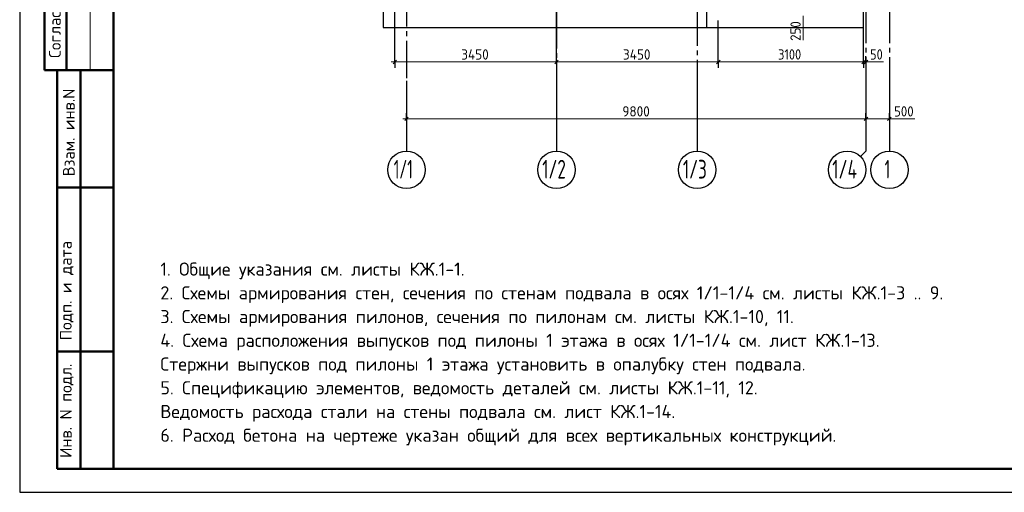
# Model space of a CAD drawing. Header units: millimetres. Extents: x 0 to 42000, y 0 to 29700.
# Tile 1 of 5: x 0 to 21000, y 0 to 10077. Entities that reach past the tile are written whole.
import ezdxf

# ---------------------------------------------------------------- set-up
doc = ezdxf.new("R2010")
doc.units = ezdxf.units.MM
doc.linetypes.add('______5', pattern=[1100, 800, -100, 100, -100])
for name, color, linetype, lineweight in [('Standard', 7, 'Continuous', 25), ('ЖБ Плита Фундамента верхний уровень', 7, 'Continuous', 35), ('Примечания', 7, 'Continuous', 13), ('Размерная линия_ общее', 7, 'Continuous', 13)]:
    doc.layers.add(name, color=color, linetype=linetype, lineweight=lineweight)
doc.layers.add('Оси', color=7, linetype='______5')
doc.styles.add('ISOCPEUR', font='txt')

msp = doc.modelspace()

# ---------------------------------------------------------------- linework, layer by layer
at = {"layer": 'Standard', "color": 7, "linetype": 'Continuous', "lineweight": 25, "transparency": 33554687}
msp.add_line((2000, 29200), (2000, 1058), dxfattribs=at)
at = {"layer": 'Standard', "color": 7, "linetype": 'Continuous', "lineweight": 50, "transparency": 33554687}
for p, q in [((527, 15500), (527, 9000)), ((527, 15500), (527, 9000)), ((1000, 15500), (1000, 9000)), ((0, 9000), (6, 9000)), ((527, 9000), (2000, 9000)), ((800, 500), (800, 9000)), ((800, 500), (800, 9000)), ((1300, 500), (1300, 9000)), ((800, 6500), (2000, 6500)), ((800, 3000), (2000, 3000)), ((2000, 500), (800, 500))]:
    msp.add_line(p, q, dxfattribs=at)
at = {"layer": 'Standard', "color": 7, "linetype": 'Continuous', "lineweight": 13, "transparency": 33554687}
msp.add_line((1500, 15500), (1500, 9000), dxfattribs=at)
at = {"layer": 'Standard', "color": 7, "linetype": 'Continuous', "lineweight": 25, "transparency": 33554687}
msp.add_lwpolyline([(0, 0), (42000, 0), (42000, 29700), (0, 29700), (0, 0)], close=True, dxfattribs=at)
at = {"layer": 'Standard', "color": 7, "linetype": 'Continuous', "lineweight": 50, "transparency": 33554687}
msp.add_lwpolyline([(2000, 29200), (41500, 29200), (41500, 500), (2000, 500), (2000, 29200)], close=True, dxfattribs=at)
at = {"layer": 'Standard', "color": 7, "linetype": 'Continuous', "lineweight": 13, "transparency": 33554687}
msp.add_lwpolyline([(23000, 29200), (2000, 29200), (2000, 500), (23000, 500), (23000, 29200)], dxfattribs=at)
at = {"layer": 'Standard', "color": 7, "linetype": 'Continuous', "lineweight": -3, "transparency": 33554687}
msp.add_lwpolyline([(7750, 9912), (18000, 9912), (18000, 25942), (7750, 25942), (7750, 9912)], dxfattribs=at)
at = {"layer": 'ЖБ Плита Фундамента верхний уровень', "color": 253, "linetype": 'Continuous', "lineweight": -3, "true_color": 0xa0a0a0, "transparency": 33554687}
for p, q in [((18000, 9912), (18000, 24412)), ((14650, 12712), (14650, 9912)), ((14650, 9912), (18000, 9912))]:
    msp.add_line(p, q, dxfattribs=at)
at = {"layer": 'Оси', "color": 8, "linetype": '______5', "lineweight": -3, "transparency": 33554687}
for p, q in [((8250, 26129), (8250, 8776)), ((18050, 25779), (18050, 8776)), ((18550, 25779), (18550, 8776)), ((14450, 21322), (14450, 8776)), ((11450, 15762), (11450, 8776))]:
    msp.add_line(p, q, dxfattribs=at)
at = {"layer": 'Оси', "color": 7, "linetype": 'Continuous', "lineweight": 25, "transparency": 33554687}
for p, q in [((8250, 8776), (8250, 7276)), ((11450, 8776), (11450, 7276)), ((14450, 8776), (14450, 7276)), ((18550, 8776), (18550, 7276))]:
    msp.add_line(p, q, dxfattribs=at)
msp.add_lwpolyline([(18050, 8776), (18050, 7276), (17933, 7159)], dxfattribs=at)
for centre in [(8250, 6876), (11450, 6876), (14450, 6876), (17650, 6876), (18550, 6876)]:
    msp.add_circle(centre, 400, dxfattribs=at)
at = {"layer": 'Примечания', "color": 7, "linetype": 'Continuous', "lineweight": 13, "transparency": 33554687}
for p, q in [((16708, 10162), (16708, 9642)), ((18050, 9176), (18420, 9176)), ((18550, 7962), (19090, 7962))]:
    msp.add_line(p, q, dxfattribs=at)
at = {"layer": 'Размерная линия_ общее', "color": 253, "linetype": 'Continuous', "lineweight": -3, "true_color": 0xa0a0a0, "transparency": 33554687}
for p, q in [((8000, 9176), (8000, 15662)), ((8000, 9176), (8000, 9301)), ((11450, 9176), (11450, 9301)), ((14900, 9176), (14900, 9301)), ((18000, 9176), (18000, 9301)), ((18050, 9176), (18050, 9301)), ((8000, 9176), (8000, 9051)), ((11450, 9176), (11450, 9051)), ((14900, 9176), (14900, 9051)), ((18000, 9176), (18000, 9051)), ((18050, 9176), (18050, 9051)), ((18050, 9176), (18050, 9176)), ((8250, 7962), (8250, 8087)), ((18050, 7962), (18050, 8087)), ((18550, 7962), (18550, 8087)), ((8250, 7962), (8250, 7837)), ((8250, 7962), (8250, 7476)), ((18050, 7962), (18050, 7837)), ((18050, 7962), (18050, 7476)), ((18550, 7962), (18550, 7837)), ((18550, 7962), (18550, 7476))]:
    msp.add_line(p, q, dxfattribs=at)
at = {"layer": 'Размерная линия_ общее', "color": 7, "linetype": 'Continuous', "lineweight": 13, "transparency": 33554687}
for p, q in [((8000, 9176), (7925, 9176)), ((8000, 9176), (11450, 9176)), ((11450, 9176), (14900, 9176)), ((14900, 9176), (18000, 9176)), ((18000, 9176), (18050, 9176)), ((18050, 9176), (18125, 9176)), ((8250, 7962), (8175, 7962)), ((8250, 7962), (18050, 7962)), ((18050, 7962), (18550, 7962)), ((18550, 7962), (18625, 7962))]:
    msp.add_line(p, q, dxfattribs=at)
at = {"layer": 'Размерная линия_ общее', "color": 7, "linetype": 'Continuous', "lineweight": 25, "transparency": 33554687}
for p, q in [((7962, 9139), (8037, 9214)), ((11412, 9139), (11487, 9214)), ((14862, 9139), (14937, 9214)), ((17962, 9139), (18037, 9214)), ((18012, 9139), (18087, 9214)), ((8212, 7925), (8287, 8000)), ((18012, 7925), (18087, 8000)), ((18512, 7925), (18587, 8000))]:
    msp.add_line(p, q, dxfattribs=at)
at = {"layer": 'Размерная линия_ общее', "color": 253, "linetype": 'Continuous', "lineweight": -3, "true_color": 0xa0a0a0, "transparency": 33554687}
for points in [[(11450, 9176), (11450, 9193), (11450, 9193), (11450, 9193), (11450, 9193), (11450, 9193), (11450, 9193), (11450, 12229), (11450, 12229), (11450, 12862)], [(14900, 9176), (14900, 9193), (14900, 9193), (14900, 9193), (14900, 9193), (14900, 10062)], [(18000, 9176), (18000, 9193), (18000, 9193), (18000, 10062)]]:
    msp.add_lwpolyline(points, dxfattribs=at)

# ---------------------------------------------------------------- texts
at = {"layer": 'Standard', "color": 7, "linetype": 'Continuous', "lineweight": 50, "transparency": 33554687, "char_height": 250, "attachment_point": 7, "rotation": 90, "style": 'ISOCPEUR'}
for s, insert, width in [('\\A1;{\\fISOCPEUR|i0|b0;\\H250.000000;\\W1.000000;\\C7;Согласовано}\\P', (875, 9261), 2071.88), ('\\A1;{\\fISOCPEUR|i0|b0;\\H250.000000;\\W1.000000;\\C7;Взам. инв.N}\\P', (1173, 6736), 1909.1), ('\\A1;{\\fISOCPEUR|i0|b0;\\H250.000000;\\W1.000000;\\C7;Подп. и дата}\\P', (1149, 3242), 2197.06), ('\\A1;{\\fISOCPEUR|i0|b0;\\H250.000000;\\W1.000000;\\C7;Инв. N подл.}\\P', (1149, 734), 2021.79)]:
    msp.add_mtext(s, dxfattribs=dict(at, insert=insert, width=width))
at = {"layer": 'Standard', "color": 7, "linetype": 'Continuous', "lineweight": 13, "transparency": 33554687, "insert": (3000, 4899), "char_height": 280, "width": 16776.9, "attachment_point": 1, "line_spacing_factor": 1.084337}
msp.add_mtext('\\A1;{\\fISOCPEUR|i0|b0;\\H279.999995;\\W1.000000;\\C7;1. Общие указания см. листы КЖ.1-1.}\\P{\\fISOCPEUR|i0|b0;\\H279.999995;\\W1.000000;\\C7;2. Схемы армирования стен, сечения по стенам подвала в осях 1/1-1/4 см. листы КЖ.1-3 .. 9.}\\P{\\fISOCPEUR|i0|b0;\\H279.999995;\\W1.000000;\\C7;3. Схемы армирования пилонов, сечения по пилонам см. листы КЖ.1-10, 11.}\\P{\\fISOCPEUR|i0|b0;\\H279.999995;\\W1.000000;\\C7;4. Схема расположения выпусков под пилоны 1 этажа в осях 1/1-1/4 см. лист КЖ.1-13.}\\P{\\fISOCPEUR|i0|b0;\\H279.999995;\\W1.000000;\\C7;Стержни выпусков под пилоны 1 этажа установить в опалубку стен подвала.}\\P{\\fISOCPEUR|i0|b0;\\H279.999995;\\W1.000000;\\C7;5. Спецификацию элементов, ведомость деталей см. листы КЖ.1-11, 12.}\\P{\\fISOCPEUR|i0|b0;\\H279.999995;\\W1.000000;\\C7;Ведомость расхода стали на стены подвала см. лист КЖ.1-14.}\\P{\\fISOCPEUR|i0|b0;\\H279.999995;\\W1.000000;\\C7;6. Расход бетона на чертеже указан общий для всех вертикальных конструкций.}\\P', dxfattribs=at)
at = {"layer": 'Оси', "color": 7, "linetype": 'Continuous', "lineweight": 35, "transparency": 33554687, "char_height": 400, "attachment_point": 7, "style": 'ISOCPEUR'}
for s, insert, width in [('\\W0.59;1/1', (7978, 6689), 662.04), ('\\W0.66;1/2', (11146, 6689), 739.74), ('\\W0.66;1/3', (14146, 6689), 739.75), ('\\W0.67;1/4', (17330, 6689), 772.97), ('\\W0.56;1', (18450, 6689), 311.11)]:
    msp.add_mtext(s, dxfattribs=dict(at, insert=insert, width=width))
at = {"layer": 'Размерная линия_ общее', "color": 7, "linetype": 'Continuous', "lineweight": 25, "transparency": 33554687, "insert": (16658, 9625), "char_height": 220, "width": 561.98, "attachment_point": 7, "rotation": 90, "style": 'ISOCPEUR'}
msp.add_mtext('\\W0.91;250', dxfattribs=at)
at = {"layer": 'Размерная линия_ общее', "color": 7, "linetype": 'Continuous', "lineweight": 25, "transparency": 33554687, "char_height": 220, "attachment_point": 7, "style": 'ISOCPEUR'}
for s, insert, width in [('\\W0.93;3450', (9417, 9226), 740.39), ('\\W0.93;3450', (12867, 9226), 740.39), ('\\W0.87;3100', (16175, 9226), 666.9), ('\\W0.87;50', (18137, 9226), 403.92), ('\\W0.93;9800', (12853, 8012), 718.11), ('\\W0.91;500', (18647, 8012), 561.98)]:
    msp.add_mtext(s, dxfattribs=dict(at, insert=insert, width=width))

doc.saveas('drawing.dxf')
